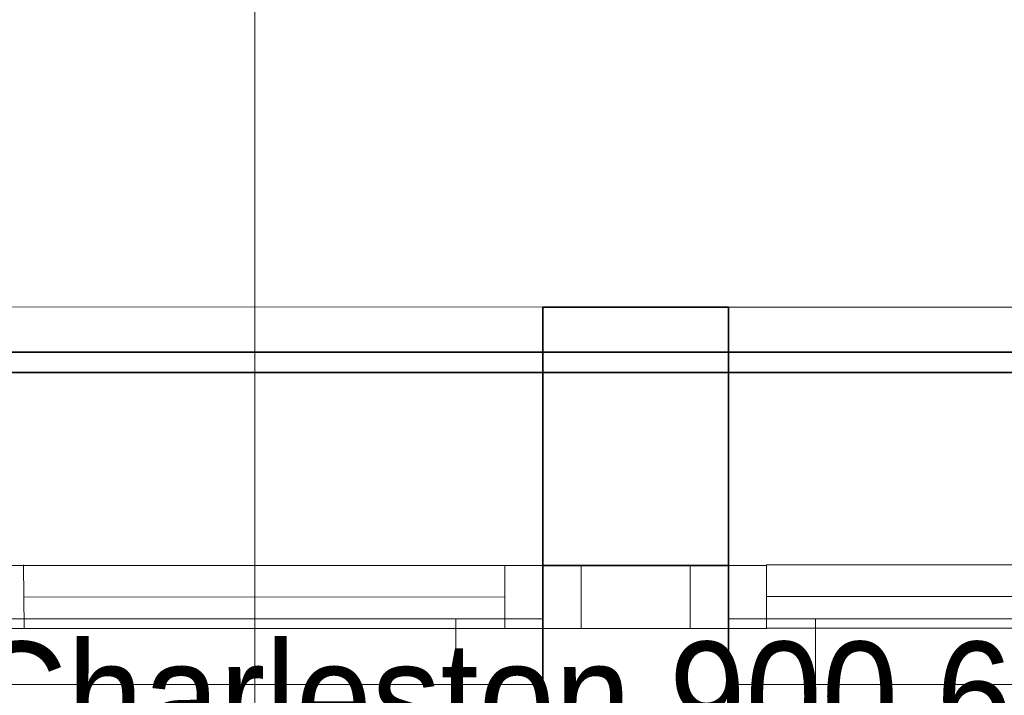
# Model space of a CAD drawing. Extents: x -133 to 627, y -127 to 467.
# Tile 54 of 80: x 3 to 21, y 379 to 391. Entities that reach past the tile are written whole.
import ezdxf
from ezdxf.lldxf.tags import DXFTag

# ---------------------------------------------------------------- set-up
doc = ezdxf.new("R2010")
doc.units = 0
doc.layers.get('0').update_dxf_attribs({"lineweight": 35})
for name, color, linetype, lineweight in [('5_OG-BESTAND', 7, 'Continuous', 25), ('5_OG-NEU', 7, 'Continuous', 25), ('H_Heizkoerpertext', 7, 'Continuous', 35)]:
    doc.layers.add(name, color=color, linetype=linetype, lineweight=lineweight)
for name, color, linetype, lineweight, true_color in [('A_Aussenwand', 3, 'Continuous', 35, 0x00ff00), ('A_Fenster', 1, 'Continuous', 35, 0xff0000), ('A_Geschossdecke', 7, 'Continuous', 35, 0x008080), ('H_Heizkoerper', 1, 'Continuous', 35, 0xff0000), ('H_Vorlauf_Beschriftung', 1, 'Continuous', 18, 0xff0000)]:
    doc.layers.add(name, color=color, linetype=linetype, lineweight=lineweight, true_color=true_color)
doc.styles.get("Standard").update_dxf_attribs({"font": 'arial.ttf'})
tags = doc.linetypes.add('fein_strichliert-A06HSSHENL', pattern=[4, 1, -2, 1]).pattern_tags.tags
tags[8:9] = [DXFTag(74, 4), DXFTag(75, 0), DXFTag(340, '0'), DXFTag(46, 0.0), DXFTag(50, 0.0), DXFTag(44, 0.0), DXFTag(45, 0.0)]
tags[6:7] = [DXFTag(74, 4), DXFTag(75, 0), DXFTag(340, '0'), DXFTag(46, 0.0), DXFTag(50, 0.0), DXFTag(44, 0.0), DXFTag(45, 0.0)]
tags[4:5] = [DXFTag(74, 4), DXFTag(75, 0), DXFTag(340, '0'), DXFTag(46, 0.0), DXFTag(50, 0.0), DXFTag(44, 0.0), DXFTag(45, 0.0)]

# ---------------------------------------------------------------- blocks, each defined once
blk = doc.blocks.new('Referenz-A06HSSHCNL', base_point=(-102.577, -104.976))
at = {"layer": '5_OG-BESTAND', "color": 0, "lineweight": 13}
for p, q in [((-8.037, 386.147), (13.003, 386.135)), ((16.403, 386.135), (37.443, 386.147))]:
    blk.add_line(p, q, dxfattribs=at)
at = {"layer": '5_OG-BESTAND', "color": 0, "lineweight": 35}
for p, q in [((13.003, 386.135), (16.403, 386.135)), ((13.003, 381.405), (13.003, 386.135)), ((16.403, 386.135), (16.403, 381.405)), ((16.403, 381.405), (13.003, 381.405))]:
    blk.add_line(p, q, dxfattribs=at)
at = {"layer": '5_OG-NEU', "color": 0, "lineweight": 13}
for p, q in [((-7.337, 381.404), (12.303, 381.405)), ((3.479, 381.412), (3.488, 380.253)), ((12.303, 381.405), (13.703, 381.405)), ((12.303, 380.246), (12.303, 381.405)), ((12.303, 381.405), (12.303, 380.246)), ((13.703, 381.405), (13.703, 380.246)), ((15.703, 380.245), (15.703, 381.405)), ((15.703, 381.405), (17.103, 381.405)), ((17.103, 381.415), (36.743, 381.416)), ((17.103, 380.255), (17.103, 381.415)), ((17.103, 381.405), (17.103, 380.245)), ((3.483, 380.825), (12.303, 380.826)), ((17.103, 380.835), (25.923, 380.836)), ((12.303, 380.246), (-7.337, 380.244)), ((13.703, 380.246), (12.303, 380.246)), ((13.703, 380.246), (15.703, 380.245)), ((17.103, 380.245), (15.703, 380.245)), ((36.743, 380.257), (17.103, 380.255))]:
    blk.add_line(p, q, dxfattribs=at)
blk = doc.blocks.new('Referenz-A06HSSHFNL', base_point=(-34.996, -50.92))
at = {"layer": 'A_Aussenwand', "color": 0, "linetype": 'Continuous', "ltscale": 0.35}
blk.add_line((-7.147, 385.312), (16.403, 385.312), dxfattribs=at)
at = {"layer": 'A_Fenster', "color": 0, "linetype": 'Continuous', "ltscale": 0.35}
for p, q in [((-8.037, 385.312), (13.003, 385.312)), ((13.003, 374.332), (13.003, 385.312)), ((16.403, 385.312), (37.443, 385.312)), ((16.403, 374.332), (16.403, 385.312))]:
    blk.add_line(p, q, dxfattribs=at)
at = {"layer": 'A_Fenster', "color": 0, "linetype": 'Continuous', "lineweight": 18, "ltscale": 0.18}
for p, q in [((-8.037, 380.422), (13.003, 380.422)), ((11.403, 379.222), (11.403, 380.422)), ((16.403, 380.422), (37.443, 380.422)), ((18.003, 379.222), (18.003, 380.422)), ((-8.037, 379.222), (13.003, 379.222)), ((16.403, 379.222), (37.443, 379.222))]:
    blk.add_line(p, q, dxfattribs=at)
at = {"layer": 'A_Fenster', "color": 0, "linetype": 'fein_strichliert-A06HSSHENL', "lineweight": 18, "ltscale": 0.18}
blk.add_line((13.003, 379.222), (13.003, 380.422), dxfattribs=at)
at = {"layer": 'A_Geschossdecke', "color": 0, "linetype": 'Continuous', "ltscale": 0.35}
blk.add_line((-29.957, 384.942), (192.268, 384.942), dxfattribs=at)
blk = doc.blocks.new('Heizkörper-A06HST67NL', base_point=(1.132, 374.01))
at = {"layer": 'H_Heizkoerpertext', "linetype": 'ByBlock', "lineweight": -2, "ltscale": 0.35, "insert": (2.462, 380.006), "char_height": 2, "attachment_point": 1}
blk.add_mtext('{\\W0.9;\\fArial;Charleston 900 644 100}', dxfattribs=at)
blk = doc.blocks.new('Bauteilbeschriftung-A06HST77NL', base_point=(-10.986, 372.157))
at = {"color": 0, "linetype": 'ByBlock', "lineweight": -2, "ltscale": 0.18}
blk.add_line((7.718, 397.759), (7.718, 372.157), dxfattribs=at)

msp = doc.modelspace()

# ---------------------------------------------------------------- block references
at = {"color": 251, "lineweight": 25, "ltscale": 0.25, "true_color": 0x585858}
for name, p in [('Referenz-A06HSSHCNL', (-102.577, -104.976)), ('Referenz-A06HSSHFNL', (-34.996, -50.92))]:
    msp.add_blockref(name, p, dxfattribs=at)
at = {"layer": 'H_Heizkoerper', "ltscale": 0.35}
msp.add_blockref('Heizkörper-A06HST67NL', (1.132, 374.01), dxfattribs=at)
at = {"layer": 'H_Vorlauf_Beschriftung', "ltscale": 0.18}
msp.add_blockref('Bauteilbeschriftung-A06HST77NL', (-10.986, 372.157), dxfattribs=at)

doc.saveas('drawing.dxf')
